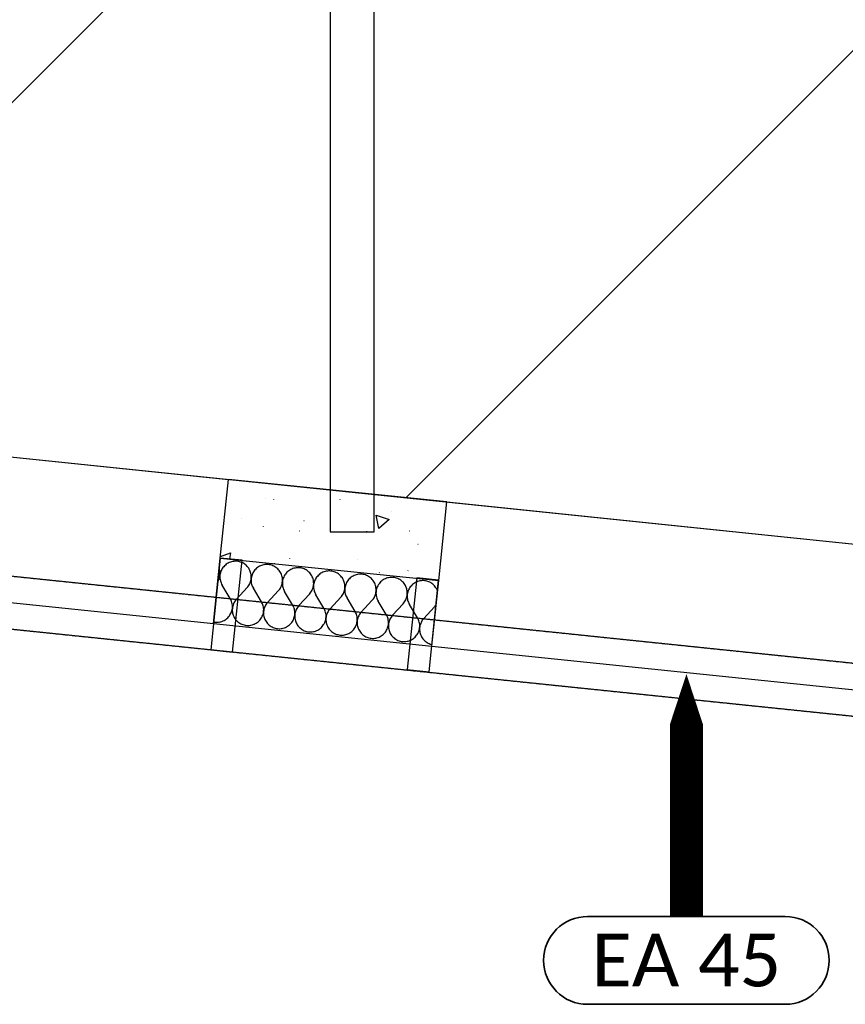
# Model space of a CAD drawing. Extents: x -18402 to 10376, y -5092 to 34139.
# Tile 75 of 78: x 5523 to 5711, y -2946 to -2721. Entities that reach past the tile are written whole.
import ezdxf
from ezdxf.enums import TextEntityAlignment as Align

# ---------------------------------------------------------------- set-up
doc = ezdxf.new("R2010")
doc.units = 0
doc.linetypes.add('rdc_02$0$Tirets A', pattern=[2.2, 1.1, -1.1])
doc.layers.add('0_CHANTIER_FX PL', color=231, linetype='Continuous', lineweight=30, transparency=0.7)
for name, color, linetype in [('0_XREF', 251, 'Continuous'), ('rdc_02$0$0._Étage_1_02-04 Mur.Construction', 251, 'Continuous'), ('rdc_02$0$0._Étage_1_02-05 Poteau.Construction', 251, 'Continuous'), ('rdc_02$0$0._Étage_1_02-06 Poutre.Construction', 251, 'Continuous'), ('rdc_02$0$0._Étage_1_A-AREA-____-OTLN.Modèle IFC', 251, 'Continuous'), ('rdc_02$0$0._Étage_1_A-WALL-____-OTLN.Modèle IFC', 251, 'Continuous'), ('rdc_02$0$0._Étage_1_Fenêtres ARCHICAD', 251, 'Continuous')]:
    doc.layers.add(name, color=color, linetype=linetype)
doc.layers.add('28_VMC CONFORT-mat', color=192, linetype='Continuous', lineweight=35)
doc.styles.add('Isocrate', font='calibri.ttf')

# ---------------------------------------------------------------- blocks, each defined once
blk = doc.blocks.new('*X254', base_point=(-8046, -58706.2))
at = {"layer": 'rdc_02$0$0._Étage_1_02-04 Mur.Construction', "linetype": 'Continuous', "ltscale": 0.1}
for p, q in [((55687.9, -28465.1), (55687.3, -28463.3)), ((55694.5, -28463.4), (55693.2, -28465.7)), ((55696, -28461.2), (55694.5, -28463.4)), ((55697.7, -28459.2), (55696, -28461.2)), ((55699.5, -28457.2), (55697.7, -28459.2)), ((55701.4, -28455.4), (55699.5, -28457.2)), ((55703.5, -28453.8), (55701.4, -28455.4)), ((55705.7, -28452.3), (55703.5, -28453.8)), ((55708, -28451), (55705.7, -28452.3)), ((55710.3, -28449.9), (55708, -28451)), ((55712.8, -28448.9), (55710.3, -28449.9)), ((55715.3, -28448.1), (55712.8, -28448.9)), ((55717.9, -28447.5), (55715.3, -28448.1)), ((55720.5, -28447.1), (55717.9, -28447.5)), ((55723.1, -28446.9), (55720.5, -28447.1)), ((55725.7, -28446.9), (55723.1, -28446.9)), ((55728.4, -28447), (55725.7, -28446.9)), ((55731, -28447.4), (55728.4, -28447)), ((55733.5, -28448), (55731, -28447.4)), ((55736.1, -28448.7), (55733.5, -28448)), ((55738.5, -28449.6), (55736.1, -28448.7)), ((55740.9, -28450.7), (55738.5, -28449.6)), ((55743.2, -28452), (55740.9, -28450.7)), ((55745.4, -28453.5), (55743.2, -28452)), ((55747.5, -28455.1), (55745.4, -28453.5)), ((55749.5, -28456.8), (55747.5, -28455.1)), ((55751.3, -28458.7), (55749.5, -28456.8)), ((55753, -28460.8), (55751.3, -28458.7)), ((55754.5, -28462.9), (55753, -28460.8)), ((55755.9, -28465.2), (55754.5, -28462.9)), ((55772.5, -28462.8), (55770.5, -28464.6)), ((55774.5, -28461.1), (55772.5, -28462.8)), ((55776.7, -28459.7), (55774.5, -28461.1)), ((55779, -28458.3), (55776.7, -28459.7)), ((55781.4, -28457.2), (55779, -28458.3)), ((55783.8, -28456.2), (55781.4, -28457.2)), ((55786.3, -28455.4), (55783.8, -28456.2)), ((55788.9, -28454.8), (55786.3, -28455.4)), ((55791.5, -28454.4), (55788.9, -28454.8)), ((55794.1, -28454.2), (55791.5, -28454.4)), ((55796.8, -28454.2), (55794.1, -28454.2)), ((55799.4, -28454.4), (55796.8, -28454.2)), ((55802, -28454.7), (55799.4, -28454.4)), ((55804.6, -28455.3), (55802, -28454.7)), ((55807.1, -28456), (55804.6, -28455.3)), ((55809.6, -28457), (55807.1, -28456)), ((55812, -28458.1), (55809.6, -28457)), ((55814.3, -28459.4), (55812, -28458.1)), ((55816.5, -28460.8), (55814.3, -28459.4)), ((55818.6, -28462.4), (55816.5, -28460.8)), ((55820.5, -28464.2), (55818.6, -28462.4)), ((55857.4, -28462.8), (55854.9, -28463.6)), ((55860, -28462.2), (55857.4, -28462.8)), ((55862.6, -28461.8), (55860, -28462.2)), ((55865.2, -28461.6), (55862.6, -28461.8)), ((55867.8, -28461.5), (55865.2, -28461.6)), ((55870.5, -28461.7), (55867.8, -28461.5)), ((55873.1, -28462.1), (55870.5, -28461.7)), ((55875.6, -28462.6), (55873.1, -28462.1)), ((55878.2, -28463.4), (55875.6, -28462.6)), ((55880.6, -28464.3), (55878.2, -28463.4)), ((55687.7, -28485.9), (55688.4, -28483.4)), ((55688.5, -28467.7), (55687.9, -28465.1)), ((55688.4, -28483.4), (55688.9, -28480.8)), ((55689, -28470.3), (55688.5, -28467.7)), ((55688.9, -28480.8), (55689.2, -28478.1)), ((55689.3, -28472.9), (55689, -28470.3)), ((55689.2, -28478.1), (55689, -28480.8)), ((55689, -28480.8), (55689, -28483.4)), ((55689, -28483.4), (55689.1, -28486)), ((55689.2, -28478.1), (55689.3, -28475.5)), ((55689.7, -28475.5), (55689.2, -28478.1)), ((55689.3, -28475.5), (55689.3, -28472.9)), ((55690.3, -28473), (55689.7, -28475.5)), ((55691.1, -28470.5), (55690.3, -28473)), ((55692.1, -28468), (55691.1, -28470.5)), ((55693.2, -28465.7), (55692.1, -28468)), ((55757.1, -28467.5), (55755.9, -28465.2)), ((55758.1, -28470), (55757.1, -28467.5)), ((55758.9, -28472.5), (55758.1, -28470)), ((55759.6, -28475), (55758.9, -28472.5)), ((55760, -28477.6), (55759.6, -28475)), ((55760.3, -28480.2), (55760, -28477.6)), ((55760, -28488.1), (55760.3, -28485.5)), ((55760.3, -28485.5), (55760.1, -28488.1)), ((55760.4, -28482.9), (55760.3, -28480.2)), ((55760.3, -28485.5), (55760.4, -28482.9)), ((55760.7, -28482.9), (55760.3, -28485.5)), ((55761.3, -28480.3), (55760.7, -28482.9)), ((55762.1, -28477.8), (55761.3, -28480.3)), ((55763.1, -28475.4), (55762.1, -28477.8)), ((55764.3, -28473), (55763.1, -28475.4)), ((55765.6, -28470.7), (55764.3, -28473)), ((55767.1, -28468.6), (55765.6, -28470.7)), ((55768.7, -28466.5), (55767.1, -28468.6)), ((55770.5, -28464.6), (55768.7, -28466.5)), ((55822.4, -28466.1), (55820.5, -28464.2)), ((55824, -28468.1), (55822.4, -28466.1)), ((55825.6, -28470.3), (55824, -28468.1)), ((55826.9, -28472.5), (55825.6, -28470.3)), ((55828.1, -28474.9), (55826.9, -28472.5)), ((55829.1, -28477.3), (55828.1, -28474.9)), ((55830, -28479.8), (55829.1, -28477.3)), ((55830.6, -28482.3), (55830, -28479.8)), ((55831.1, -28484.9), (55830.6, -28482.3)), ((55831.4, -28487.6), (55831.1, -28484.9)), ((55833.2, -28485.2), (55832.4, -28487.7)), ((55834.2, -28482.7), (55833.2, -28485.2)), ((55835.3, -28480.3), (55834.2, -28482.7)), ((55836.6, -28478.1), (55835.3, -28480.3)), ((55838.1, -28475.9), (55836.6, -28478.1)), ((55839.8, -28473.8), (55838.1, -28475.9)), ((55841.6, -28471.9), (55839.8, -28473.8)), ((55843.5, -28470.1), (55841.6, -28471.9)), ((55845.6, -28468.5), (55843.5, -28470.1)), ((55847.8, -28467), (55845.6, -28468.5)), ((55850.1, -28465.7), (55847.8, -28467)), ((55852.4, -28464.5), (55850.1, -28465.7)), ((55854.9, -28463.6), (55852.4, -28464.5)), ((55883, -28465.4), (55880.6, -28464.3)), ((55885.3, -28466.7), (55883, -28465.4)), ((55887.5, -28468.2), (55885.3, -28466.7)), ((55889.6, -28469.8), (55887.5, -28468.2)), ((55891.6, -28471.5), (55889.6, -28469.8)), ((55893.4, -28473.4), (55891.6, -28471.5)), ((55895.1, -28475.5), (55893.4, -28473.4)), ((55896.6, -28477.6), (55895.1, -28475.5)), ((55898, -28479.9), (55896.6, -28477.6)), ((55899.2, -28482.2), (55898, -28479.9)), ((55900.2, -28484.6), (55899.2, -28482.2)), ((55901, -28487.1), (55900.2, -28484.6)), ((55907.7, -28485.4), (55906.4, -28487.7)), ((55909.2, -28483.2), (55907.7, -28485.4)), ((55910.8, -28481.2), (55909.2, -28483.2)), ((55912.6, -28479.3), (55910.8, -28481.2)), ((55914.6, -28477.5), (55912.6, -28479.3)), ((55916.6, -28475.8), (55914.6, -28477.5)), ((55918.8, -28474.3), (55916.6, -28475.8)), ((55921.1, -28473), (55918.8, -28474.3)), ((55923.5, -28471.9), (55921.1, -28473)), ((55925.9, -28470.9), (55923.5, -28471.9)), ((55928.4, -28470.1), (55925.9, -28470.9)), ((55931, -28469.5), (55928.4, -28470.1)), ((55933.6, -28469.1), (55931, -28469.5)), ((55936.2, -28468.9), (55933.6, -28469.1)), ((55938.9, -28468.9), (55936.2, -28468.9)), ((55941.5, -28469.1), (55938.9, -28468.9)), ((55944.1, -28469.4), (55941.5, -28469.1)), ((55946.7, -28470), (55944.1, -28469.4)), ((55949.2, -28470.7), (55946.7, -28470)), ((55951.7, -28471.7), (55949.2, -28470.7)), ((55954.1, -28472.8), (55951.7, -28471.7)), ((55956.4, -28474.1), (55954.1, -28472.8)), ((55958.6, -28475.5), (55956.4, -28474.1)), ((55960.7, -28477.1), (55958.6, -28475.5)), ((55962.6, -28478.9), (55960.7, -28477.1)), ((55964.5, -28480.8), (55962.6, -28478.9)), ((55966.1, -28482.8), (55964.5, -28480.8)), ((55967.7, -28484.9), (55966.1, -28482.8)), ((55969, -28487.2), (55967.7, -28484.9)), ((55985.6, -28484.8), (55983.7, -28486.6)), ((55987.7, -28483.2), (55985.6, -28484.8)), ((55989.9, -28481.7), (55987.7, -28483.2)), ((55992.2, -28480.4), (55989.9, -28481.7)), ((55994.5, -28479.2), (55992.2, -28480.4)), ((55997, -28478.3), (55994.5, -28479.2)), ((55999.5, -28477.5), (55997, -28478.3)), ((56002.1, -28476.9), (55999.5, -28477.5)), ((56004.7, -28476.5), (56002.1, -28476.9)), ((56007.3, -28476.2), (56004.7, -28476.5)), ((56009.9, -28476.2), (56007.3, -28476.2)), ((56012.6, -28476.4), (56009.9, -28476.2)), ((56015.2, -28476.8), (56012.6, -28476.4)), ((56017.7, -28477.3), (56015.2, -28476.8)), ((56020.3, -28478.1), (56017.7, -28477.3)), ((56022.7, -28479), (56020.3, -28478.1)), ((56025.1, -28480.1), (56022.7, -28479)), ((56027.4, -28481.4), (56025.1, -28480.1)), ((56029.6, -28482.9), (56027.4, -28481.4)), ((56031.7, -28484.5), (56029.6, -28482.9)), ((56033.7, -28486.2), (56031.7, -28484.5)), ((56068, -28485.6), (56065.6, -28486.6)), ((56070.5, -28484.8), (56068, -28485.6)), ((56073.1, -28484.2), (56070.5, -28484.8)), ((56075.7, -28483.8), (56073.1, -28484.2)), ((56078.3, -28483.6), (56075.7, -28483.8)), ((56081, -28483.6), (56078.3, -28483.6)), ((56083.6, -28483.7), (56081, -28483.6)), ((56086.2, -28484.1), (56083.6, -28483.7)), ((56088.8, -28484.7), (56086.2, -28484.1)), ((56091.3, -28485.4), (56088.8, -28484.7)), ((56093.8, -28486.3), (56091.3, -28485.4)), ((55684.1, -28493.7), (55684.5, -28493.1)), ((55684.5, -28493.1), (55685.8, -28490.8)), ((55685.8, -28490.8), (55686.8, -28488.4)), ((55686.8, -28488.4), (55687.7, -28485.9)), ((55689.1, -28486), (55689.5, -28488.7)), ((55689.5, -28488.7), (55690, -28491.2)), ((55690, -28491.2), (55690.8, -28493.8)), ((55690.8, -28493.8), (55691.7, -28496.2)), ((55691.7, -28496.2), (55692.8, -28498.6)), ((55692.8, -28498.6), (55694.1, -28500.9)), ((55712.4, -28531.6), (55694.1, -28500.9)), ((55726.6, -28533), (55750.9, -28506.8)), ((55750.9, -28506.8), (55752.6, -28504.8)), ((55752.6, -28504.8), (55754.2, -28502.7)), ((55754.2, -28502.7), (55755.6, -28500.5)), ((55755.6, -28500.5), (55756.8, -28498.1)), ((55756.8, -28498.1), (55757.9, -28495.7)), ((55757.9, -28495.7), (55758.8, -28493.2)), ((55758.8, -28493.2), (55759.5, -28490.7)), ((55759.5, -28490.7), (55760, -28488.1)), ((55760.1, -28488.1), (55760, -28490.8)), ((55760, -28490.8), (55760.2, -28493.4)), ((55760.2, -28493.4), (55760.5, -28496)), ((55760.5, -28496), (55761.1, -28498.6)), ((55761.1, -28498.6), (55761.8, -28501.1)), ((55761.8, -28501.1), (55762.7, -28503.6)), ((55762.7, -28503.6), (55763.8, -28506)), ((55763.8, -28506), (55765.1, -28508.3)), ((55783.5, -28538.9), (55765.1, -28508.3)), ((55825.2, -28510), (55826.6, -28507.8)), ((55826.6, -28507.8), (55827.9, -28505.5)), ((55827.9, -28505.5), (55828.9, -28503.1)), ((55828.9, -28503.1), (55829.8, -28500.6)), ((55829.8, -28500.6), (55830.5, -28498)), ((55830.5, -28498), (55831, -28495.4)), ((55831, -28495.4), (55831.3, -28492.8)), ((55831.3, -28492.8), (55831.1, -28495.5)), ((55831.1, -28495.5), (55831.1, -28498.1)), ((55831.1, -28498.1), (55831.2, -28500.7)), ((55831.2, -28500.7), (55831.6, -28503.3)), ((55831.3, -28492.8), (55831.4, -28490.2)), ((55831.8, -28490.2), (55831.3, -28492.8)), ((55831.4, -28490.2), (55831.4, -28487.6)), ((55831.6, -28503.3), (55832.1, -28505.9)), ((55832.4, -28487.7), (55831.8, -28490.2)), ((55832.1, -28505.9), (55832.9, -28508.4)), ((55900, -28510.4), (55900.9, -28507.9)), ((55900.9, -28507.9), (55901.6, -28505.4)), ((55901.7, -28489.7), (55901, -28487.1)), ((55901.6, -28505.4), (55902.1, -28502.8)), ((55902.1, -28492.3), (55901.7, -28489.7)), ((55902.4, -28494.9), (55902.1, -28492.3)), ((55902.1, -28502.8), (55902.4, -28500.2)), ((55902.2, -28502.8), (55902.1, -28505.4)), ((55902.1, -28505.4), (55902.3, -28508.1)), ((55902.4, -28500.2), (55902.2, -28502.8)), ((55902.3, -28508.1), (55902.6, -28510.7)), ((55902.5, -28497.5), (55902.4, -28494.9)), ((55902.4, -28500.2), (55902.5, -28497.5)), ((55902.8, -28497.6), (55902.4, -28500.2)), ((55903.4, -28495), (55902.8, -28497.6)), ((55904.2, -28492.5), (55903.4, -28495)), ((55905.2, -28490.1), (55904.2, -28492.5)), ((55906.4, -28487.7), (55905.2, -28490.1)), ((55970.2, -28489.5), (55969, -28487.2)), ((55971.2, -28492), (55970.2, -28489.5)), ((55972.1, -28494.5), (55971.2, -28492)), ((55972.7, -28497), (55972.1, -28494.5)), ((55973.2, -28499.6), (55972.7, -28497)), ((55973.1, -28510.1), (55973.4, -28507.5)), ((55973.5, -28502.2), (55973.2, -28499.6)), ((55973.4, -28507.5), (55973.2, -28510.1)), ((55973.4, -28507.5), (55973.5, -28504.9)), ((55973.9, -28504.9), (55973.4, -28507.5)), ((55973.5, -28504.9), (55973.5, -28502.2)), ((55974.5, -28502.4), (55973.9, -28504.9)), ((55975.3, -28499.8), (55974.5, -28502.4)), ((55976.3, -28497.4), (55975.3, -28499.8)), ((55977.4, -28495), (55976.3, -28497.4)), ((55978.7, -28492.8), (55977.4, -28495)), ((55980.2, -28490.6), (55978.7, -28492.8)), ((55981.9, -28488.5), (55980.2, -28490.6)), ((55983.7, -28486.6), (55981.9, -28488.5)), ((56035.5, -28488.1), (56033.7, -28486.2)), ((56037.2, -28490.1), (56035.5, -28488.1)), ((56038.7, -28492.3), (56037.2, -28490.1)), ((56040.1, -28494.5), (56038.7, -28492.3)), ((56041.3, -28496.9), (56040.1, -28494.5)), ((56042.3, -28499.3), (56041.3, -28496.9)), ((56043.1, -28501.8), (56042.3, -28499.3)), ((56043.8, -28504.4), (56043.1, -28501.8)), ((56044.2, -28507), (56043.8, -28504.4)), ((56044.5, -28509.6), (56044.2, -28507)), ((56046.3, -28507.2), (56045.5, -28509.7)), ((56047.3, -28504.7), (56046.3, -28507.2)), ((56048.5, -28502.4), (56047.3, -28504.7)), ((56049.8, -28500.1), (56048.5, -28502.4)), ((56051.3, -28497.9), (56049.8, -28500.1)), ((56052.9, -28495.9), (56051.3, -28497.9)), ((56054.7, -28493.9), (56052.9, -28495.9)), ((56056.7, -28492.2), (56054.7, -28493.9)), ((56058.7, -28490.5), (56056.7, -28492.2)), ((56060.9, -28489), (56058.7, -28490.5)), ((56063.2, -28487.7), (56060.9, -28489)), ((56065.6, -28486.6), (56063.2, -28487.7)), ((56096.2, -28487.5), (56093.8, -28486.3)), ((56098.5, -28488.7), (56096.2, -28487.5)), ((56100.7, -28490.2), (56098.5, -28488.7)), ((56102.8, -28491.8), (56100.7, -28490.2)), ((56104.7, -28493.6), (56102.8, -28491.8)), ((56106.6, -28495.5), (56104.7, -28493.6)), ((56108.2, -28497.5), (56106.6, -28495.5)), ((56109.8, -28499.6), (56108.2, -28497.5)), ((56111.1, -28501.9), (56109.8, -28499.6)), ((56112.3, -28504.2), (56111.1, -28501.9)), ((56113.3, -28506.7), (56112.3, -28504.2)), ((56114.2, -28509.2), (56113.3, -28506.7)), ((56120.8, -28507.4), (56119.5, -28509.7)), ((56122.3, -28505.3), (56120.8, -28507.4)), ((56124, -28503.2), (56122.3, -28505.3)), ((56125.8, -28501.3), (56124, -28503.2)), ((56127.7, -28499.5), (56125.8, -28501.3)), ((56129.8, -28497.9), (56127.7, -28499.5)), ((56132, -28496.4), (56129.8, -28497.9)), ((56134.3, -28495.1), (56132, -28496.4)), ((56136.6, -28493.9), (56134.3, -28495.1)), ((56139.1, -28492.9), (56136.6, -28493.9)), ((56141.6, -28492.2), (56139.1, -28492.9)), ((56144.2, -28491.6), (56141.6, -28492.2)), ((56146.8, -28491.1), (56144.2, -28491.6)), ((56149.4, -28490.9), (56146.8, -28491.1)), ((56152, -28490.9), (56149.4, -28490.9)), ((56154.7, -28491.1), (56152, -28490.9)), ((56157.3, -28491.5), (56154.7, -28491.1)), ((56159.8, -28492), (56157.3, -28491.5)), ((56162.4, -28492.8), (56159.8, -28492)), ((56164.8, -28493.7), (56162.4, -28492.8)), ((56167.2, -28494.8), (56164.8, -28493.7)), ((56169.5, -28496.1), (56167.2, -28494.8)), ((56171.7, -28497.5), (56169.5, -28496.1)), ((56173.8, -28499.1), (56171.7, -28497.5)), ((56175.8, -28500.9), (56173.8, -28499.1)), ((56177.6, -28502.8), (56175.8, -28500.9)), ((56179.3, -28504.8), (56177.6, -28502.8)), ((56180.8, -28507), (56179.3, -28504.8)), ((56182.2, -28509.2), (56180.8, -28507)), ((55797.7, -28540.4), (55821.9, -28514.2)), ((55821.9, -28514.2), (55823.7, -28512.2)), ((55823.7, -28512.2), (55825.2, -28510)), ((55832.9, -28508.4), (55833.8, -28510.9)), ((55833.8, -28510.9), (55834.9, -28513.3)), ((55834.9, -28513.3), (55836.2, -28515.6)), ((55854.5, -28546.2), (55836.2, -28515.6)), ((55868.7, -28547.7), (55893, -28521.5)), ((55893, -28521.5), (55894.7, -28519.5)), ((55894.7, -28519.5), (55896.3, -28517.4)), ((55896.3, -28517.4), (55897.7, -28515.1)), ((55897.7, -28515.1), (55898.9, -28512.8)), ((55898.9, -28512.8), (55900, -28510.4)), ((55902.6, -28510.7), (55903.2, -28513.3)), ((55903.2, -28513.3), (55903.9, -28515.8)), ((55903.9, -28515.8), (55904.8, -28518.3)), ((55904.8, -28518.3), (55905.9, -28520.7)), ((55905.9, -28520.7), (55907.2, -28523)), ((55925.6, -28553.6), (55907.2, -28523)), ((55939.8, -28555.1), (55964, -28528.8)), ((55964, -28528.8), (55965.8, -28526.8)), ((55965.8, -28526.8), (55967.3, -28524.7)), ((55967.3, -28524.7), (55968.7, -28522.5)), ((55968.7, -28522.5), (55970, -28520.2)), ((55970, -28520.2), (55971, -28517.7)), ((55971, -28517.7), (55971.9, -28515.3)), ((55971.9, -28515.3), (55972.6, -28512.7)), ((55972.6, -28512.7), (55973.1, -28510.1)), ((55973.2, -28510.1), (55973.2, -28512.8)), ((55973.2, -28512.8), (55973.3, -28515.4)), ((55973.3, -28515.4), (55973.7, -28518)), ((55973.7, -28518), (55974.2, -28520.6)), ((55974.2, -28520.6), (55975, -28523.1)), ((55975, -28523.1), (55975.9, -28525.6)), ((55975.9, -28525.6), (55977, -28528)), ((55977, -28528), (55978.3, -28530.3)), ((55996.6, -28560.9), (55978.3, -28530.3)), ((56038.4, -28532.1), (56039.8, -28529.8)), ((56039.8, -28529.8), (56041, -28527.5)), ((56041, -28527.5), (56042.1, -28525.1)), ((56042.1, -28525.1), (56043, -28522.6)), ((56043, -28522.6), (56043.7, -28520.1)), ((56043.7, -28520.1), (56044.2, -28517.5)), ((56044.2, -28517.5), (56044.5, -28514.9)), ((56044.3, -28517.5), (56044.2, -28520.1)), ((56044.2, -28520.1), (56044.4, -28522.7)), ((56044.5, -28514.9), (56044.3, -28517.5)), ((56044.4, -28522.7), (56044.7, -28525.4)), ((56044.6, -28512.2), (56044.5, -28509.6)), ((56044.5, -28514.9), (56044.6, -28512.2)), ((56044.9, -28512.3), (56044.5, -28514.9)), ((56044.7, -28525.4), (56045.3, -28527.9)), ((56045.5, -28509.7), (56044.9, -28512.3)), ((56045.3, -28527.9), (56046, -28530.5)), ((56046, -28530.5), (56046.9, -28532.9)), ((56113.1, -28532.4), (56114, -28529.9)), ((56114, -28529.9), (56114.7, -28527.4)), ((56114.8, -28511.7), (56114.2, -28509.2)), ((56114.7, -28527.4), (56115.2, -28524.8)), ((56115.3, -28514.3), (56114.8, -28511.7)), ((56115.2, -28524.8), (56115.5, -28522.2)), ((56115.6, -28516.9), (56115.3, -28514.3)), ((56115.5, -28522.2), (56115.3, -28524.8)), ((56115.3, -28524.8), (56115.3, -28527.5)), ((56115.3, -28527.5), (56115.4, -28530.1)), ((56115.4, -28530.1), (56115.8, -28532.7)), ((56115.5, -28522.2), (56115.6, -28519.6)), ((56116, -28519.6), (56115.5, -28522.2)), ((56115.6, -28519.6), (56115.6, -28516.9)), ((56116.6, -28517), (56116, -28519.6)), ((56117.4, -28514.5), (56116.6, -28517)), ((56118.4, -28512.1), (56117.4, -28514.5)), ((56119.5, -28509.7), (56118.4, -28512.1)), ((56183.4, -28511.6), (56182.2, -28509.2)), ((56184.4, -28514), (56183.4, -28511.6)), ((56184.6, -28514.7), (56184.4, -28514)), ((55713.7, -28533.9), (55712.4, -28531.6)), ((55714.8, -28536.3), (55713.7, -28533.9)), ((55715.7, -28538.7), (55714.8, -28536.3)), ((55716.5, -28541.3), (55715.7, -28538.7)), ((55717, -28543.8), (55716.5, -28541.3)), ((55717.4, -28546.5), (55717, -28543.8)), ((55717.6, -28551.7), (55717.3, -28554.3)), ((55717.3, -28554.3), (55717.5, -28551.7)), ((55717.5, -28549.1), (55717.4, -28546.5)), ((55717.5, -28551.7), (55717.5, -28549.1)), ((55718.1, -28549.1), (55717.6, -28551.7)), ((55718.8, -28546.6), (55718.1, -28549.1)), ((55719.7, -28544.1), (55718.8, -28546.6)), ((55720.7, -28541.7), (55719.7, -28544.1)), ((55722, -28539.4), (55720.7, -28541.7)), ((55723.4, -28537.1), (55722, -28539.4)), ((55724.9, -28535), (55723.4, -28537.1)), ((55726.6, -28533), (55724.9, -28535)), ((55784.8, -28541.2), (55783.5, -28538.9)), ((55785.9, -28543.6), (55784.8, -28541.2)), ((55786.8, -28546.1), (55785.9, -28543.6)), ((55787.5, -28548.6), (55786.8, -28546.1)), ((55788.1, -28551.2), (55787.5, -28548.6)), ((55788.4, -28553.8), (55788.1, -28551.2)), ((55790.7, -28551.5), (55789.8, -28553.9)), ((55791.8, -28549), (55790.7, -28551.5)), ((55793, -28546.7), (55791.8, -28549)), ((55794.4, -28544.5), (55793, -28546.7)), ((55796, -28542.4), (55794.4, -28544.5)), ((55797.7, -28540.4), (55796, -28542.4)), ((55855.8, -28548.6), (55854.5, -28546.2)), ((55856.9, -28550.9), (55855.8, -28548.6)), ((55857.8, -28553.4), (55856.9, -28550.9)), ((55865.5, -28551.8), (55864.1, -28554.1)), ((55867, -28549.7), (55865.5, -28551.8)), ((55868.7, -28547.7), (55867, -28549.7)), ((56010.8, -28562.4), (56035.1, -28536.2)), ((56035.1, -28536.2), (56036.8, -28534.2)), ((56036.8, -28534.2), (56038.4, -28532.1)), ((56046.9, -28532.9), (56048, -28535.3)), ((56048, -28535.3), (56049.3, -28537.6)), ((56067.7, -28568.3), (56049.3, -28537.6)), ((56081.9, -28569.7), (56106.1, -28543.5)), ((56106.1, -28543.5), (56107.9, -28541.5)), ((56107.9, -28541.5), (56109.4, -28539.4)), ((56109.4, -28539.4), (56110.8, -28537.2)), ((56110.8, -28537.2), (56112.1, -28534.8)), ((56112.1, -28534.8), (56113.1, -28532.4)), ((56115.8, -28532.7), (56116.3, -28535.3)), ((56116.3, -28535.3), (56117.1, -28537.8)), ((56117.1, -28537.8), (56118, -28540.3)), ((56118, -28540.3), (56119.1, -28542.7)), ((56119.1, -28542.7), (56120.4, -28545)), ((56138.7, -28575.6), (56120.4, -28545)), ((56152.9, -28577.1), (56177.2, -28550.9)), ((56177.2, -28550.9), (56178.9, -28548.9)), ((56178.9, -28548.9), (56180.5, -28546.7)), ((56180.5, -28546.7), (56181.5, -28545.1)), ((55705.1, -28577), (55707, -28575.3)), ((55707, -28575.3), (55708.8, -28573.3)), ((55708.8, -28573.3), (55710.5, -28571.3)), ((55710.5, -28571.3), (55711.9, -28569.1)), ((55711.9, -28569.1), (55713.3, -28566.8)), ((55713.3, -28566.8), (55714.4, -28564.5)), ((55714.4, -28564.5), (55715.4, -28562)), ((55715.4, -28562), (55716.2, -28559.5)), ((55716.2, -28559.5), (55716.8, -28556.9)), ((55716.8, -28556.9), (55717.3, -28554.3)), ((55717.3, -28554.3), (55717.2, -28557)), ((55717.2, -28557), (55717.2, -28559.6)), ((55717.2, -28559.6), (55717.5, -28562.2)), ((55717.5, -28562.2), (55718, -28564.8)), ((55718, -28564.8), (55718.6, -28567.4)), ((55718.6, -28567.4), (55719.4, -28569.9)), ((55719.4, -28569.9), (55720.5, -28572.3)), ((55720.5, -28572.3), (55721.7, -28574.7)), ((55721.7, -28574.7), (55723, -28576.9)), ((55783, -28576.4), (55784.3, -28574.2)), ((55784.3, -28574.2), (55785.5, -28571.8)), ((55785.5, -28571.8), (55786.5, -28569.4)), ((55786.5, -28569.4), (55787.3, -28566.9)), ((55787.3, -28566.9), (55787.9, -28564.3)), ((55787.9, -28564.3), (55788.3, -28561.7)), ((55788.3, -28561.7), (55788.2, -28564.3)), ((55788.2, -28564.3), (55788.3, -28567)), ((55788.6, -28559.1), (55788.3, -28561.7)), ((55788.3, -28561.7), (55788.5, -28559.1)), ((55788.3, -28567), (55788.5, -28569.6)), ((55788.6, -28556.4), (55788.4, -28553.8)), ((55788.5, -28559.1), (55788.6, -28556.4)), ((55788.5, -28569.6), (55789, -28572.2)), ((55789.1, -28556.5), (55788.6, -28559.1)), ((55789, -28572.2), (55789.7, -28574.7)), ((55789.8, -28553.9), (55789.1, -28556.5)), ((55789.7, -28574.7), (55790.5, -28577.2)), ((55857.5, -28576.7), (55858.3, -28574.2)), ((55858.6, -28555.9), (55857.8, -28553.4)), ((55858.3, -28574.2), (55858.9, -28571.6)), ((55859.1, -28558.5), (55858.6, -28555.9)), ((55858.9, -28571.6), (55859.4, -28569)), ((55859.5, -28561.1), (55859.1, -28558.5)), ((55859.4, -28569), (55859.3, -28571.7)), ((55859.3, -28571.7), (55859.3, -28574.3)), ((55859.3, -28574.3), (55859.6, -28576.9)), ((55859.7, -28566.4), (55859.4, -28569)), ((55859.4, -28569), (55859.6, -28566.4)), ((55859.6, -28563.8), (55859.5, -28561.1)), ((55859.6, -28566.4), (55859.6, -28563.8)), ((55860.2, -28563.8), (55859.7, -28566.4)), ((55860.9, -28561.3), (55860.2, -28563.8)), ((55861.8, -28558.8), (55860.9, -28561.3)), ((55862.8, -28556.4), (55861.8, -28558.8)), ((55864.1, -28554.1), (55862.8, -28556.4)), ((55926.9, -28555.9), (55925.6, -28553.6)), ((55928, -28558.3), (55926.9, -28555.9)), ((55928.9, -28560.8), (55928, -28558.3)), ((55929.6, -28563.3), (55928.9, -28560.8)), ((55930.2, -28565.9), (55929.6, -28563.3)), ((55930.5, -28568.5), (55930.2, -28565.9)), ((55930.4, -28576.4), (55930.6, -28573.7)), ((55930.7, -28573.8), (55930.4, -28576.4)), ((55930.7, -28571.1), (55930.5, -28568.5)), ((55930.6, -28573.7), (55930.7, -28571.1)), ((55931.2, -28571.2), (55930.7, -28573.8)), ((55931.9, -28568.6), (55931.2, -28571.2)), ((55932.8, -28566.1), (55931.9, -28568.6)), ((55933.9, -28563.7), (55932.8, -28566.1)), ((55935.1, -28561.4), (55933.9, -28563.7)), ((55936.5, -28559.2), (55935.1, -28561.4)), ((55938.1, -28557.1), (55936.5, -28559.2)), ((55939.8, -28555.1), (55938.1, -28557.1)), ((55997.9, -28563.2), (55996.6, -28560.9)), ((55999, -28565.6), (55997.9, -28563.2)), ((55999.9, -28568.1), (55999, -28565.6)), ((56000.7, -28570.6), (55999.9, -28568.1)), ((56001.2, -28573.2), (56000.7, -28570.6)), ((56001.6, -28575.8), (56001.2, -28573.2)), ((56003.9, -28573.5), (56003, -28576)), ((56004.9, -28571.1), (56003.9, -28573.5)), ((56006.2, -28568.7), (56004.9, -28571.1)), ((56007.6, -28566.5), (56006.2, -28568.7)), ((56009.1, -28564.4), (56007.6, -28566.5)), ((56010.8, -28562.4), (56009.1, -28564.4)), ((56069, -28570.6), (56067.7, -28568.3)), ((56070.1, -28573), (56069, -28570.6)), ((56071, -28575.4), (56070.1, -28573)), ((56071.7, -28578), (56071, -28575.4)), ((56078.6, -28573.9), (56077.2, -28576.1)), ((56080.2, -28571.7), (56078.6, -28573.9)), ((56081.9, -28569.7), (56080.2, -28571.7)), ((55674.7, -28584.9), (55675.5, -28585.1)), ((55675.5, -28585.1), (55678.1, -28585.5)), ((55678.1, -28585.5), (55680.8, -28585.6)), ((55680.8, -28585.6), (55683.4, -28585.6)), ((55683.4, -28585.6), (55686, -28585.4)), ((55686, -28585.4), (55688.6, -28585)), ((55688.6, -28585), (55691.2, -28584.4)), ((55691.2, -28584.4), (55693.7, -28583.6)), ((55693.7, -28583.6), (55696.2, -28582.6)), ((55696.2, -28582.6), (55698.5, -28581.5)), ((55698.5, -28581.5), (55700.8, -28580.2)), ((55700.8, -28580.2), (55703, -28578.7)), ((55703, -28578.7), (55705.1, -28577)), ((55723, -28576.9), (55724.6, -28579.1)), ((55724.6, -28579.1), (55726.2, -28581.1)), ((55726.2, -28581.1), (55728.1, -28583)), ((55728.1, -28583), (55730, -28584.7)), ((55730, -28584.7), (55732.1, -28586.4)), ((55732.1, -28586.4), (55734.3, -28587.8)), ((55734.3, -28587.8), (55736.6, -28589.1)), ((55736.6, -28589.1), (55739, -28590.2)), ((55739, -28590.2), (55741.5, -28591.1)), ((55741.5, -28591.1), (55744, -28591.9)), ((55744, -28591.9), (55746.6, -28592.4)), ((55746.6, -28592.4), (55749.2, -28592.8)), ((55749.2, -28592.8), (55751.8, -28593)), ((55751.8, -28593), (55754.5, -28593)), ((55754.5, -28593), (55757.1, -28592.7)), ((55757.1, -28592.7), (55759.7, -28592.3)), ((55759.7, -28592.3), (55762.3, -28591.7)), ((55762.3, -28591.7), (55764.8, -28591)), ((55764.8, -28591), (55767.2, -28590)), ((55767.2, -28590), (55769.6, -28588.8)), ((55769.6, -28588.8), (55771.9, -28587.5)), ((55771.9, -28587.5), (55774.1, -28586)), ((55774.1, -28586), (55776.1, -28584.4)), ((55776.1, -28584.4), (55778.1, -28582.6)), ((55778.1, -28582.6), (55779.8, -28580.7)), ((55779.8, -28580.7), (55781.5, -28578.6)), ((55781.5, -28578.6), (55783, -28576.4)), ((55790.5, -28577.2), (55791.5, -28579.7)), ((55791.5, -28579.7), (55792.7, -28582)), ((55792.7, -28582), (55794.1, -28584.3)), ((55794.1, -28584.3), (55795.6, -28586.4)), ((55795.6, -28586.4), (55797.3, -28588.4)), ((55797.3, -28588.4), (55799.1, -28590.3)), ((55799.1, -28590.3), (55801.1, -28592.1)), ((55801.1, -28592.1), (55803.2, -28593.7)), ((55803.2, -28593.7), (55805.4, -28595.1)), ((55805.4, -28595.1), (55807.7, -28596.4)), ((55807.7, -28596.4), (55810.1, -28597.5)), ((55810.1, -28597.5), (55812.5, -28598.5)), ((55835.8, -28598.3), (55838.3, -28597.3)), ((55838.3, -28597.3), (55840.6, -28596.2)), ((55840.6, -28596.2), (55842.9, -28594.9)), ((55842.9, -28594.9), (55845.1, -28593.4)), ((55845.1, -28593.4), (55847.2, -28591.7)), ((55847.2, -28591.7), (55849.1, -28589.9)), ((55849.1, -28589.9), (55850.9, -28588)), ((55850.9, -28588), (55852.6, -28586)), ((55852.6, -28586), (55854, -28583.8)), ((55854, -28583.8), (55855.4, -28581.5)), ((55855.4, -28581.5), (55856.5, -28579.2)), ((55856.5, -28579.2), (55857.5, -28576.7)), ((55859.6, -28576.9), (55860.1, -28579.5)), ((55860.1, -28579.5), (55860.7, -28582.1)), ((55860.7, -28582.1), (55861.5, -28584.6)), ((55861.5, -28584.6), (55862.6, -28587)), ((55862.6, -28587), (55863.8, -28589.3)), ((55863.8, -28589.3), (55865.1, -28591.6)), ((55865.1, -28591.6), (55866.7, -28593.7)), ((55866.7, -28593.7), (55868.3, -28595.8)), ((55868.3, -28595.8), (55870.2, -28597.7)), ((55870.2, -28597.7), (55872.1, -28599.4)), ((55918.2, -28599.1), (55920.2, -28597.3)), ((55920.2, -28597.3), (55921.9, -28595.4)), ((55921.9, -28595.4), (55923.6, -28593.3)), ((55923.6, -28593.3), (55925.1, -28591.1)), ((55925.1, -28591.1), (55926.4, -28588.9)), ((55926.4, -28588.9), (55927.6, -28586.5)), ((55927.6, -28586.5), (55928.6, -28584)), ((55928.6, -28584), (55929.4, -28581.5)), ((55929.4, -28581.5), (55930, -28579)), ((55930, -28579), (55930.4, -28576.4)), ((55930.4, -28576.4), (55930.3, -28579)), ((55930.3, -28579), (55930.4, -28581.6)), ((55930.4, -28581.6), (55930.6, -28584.3)), ((55930.6, -28584.3), (55931.1, -28586.9)), ((55931.1, -28586.9), (55931.8, -28589.4)), ((55931.8, -28589.4), (55932.6, -28591.9)), ((55932.6, -28591.9), (55933.6, -28594.3)), ((55933.6, -28594.3), (55934.8, -28596.7)), ((55934.8, -28596.7), (55936.2, -28598.9)), ((55996.1, -28598.5), (55997.5, -28596.2)), ((55997.5, -28596.2), (55998.6, -28593.8)), ((55998.6, -28593.8), (55999.6, -28591.4)), ((55999.6, -28591.4), (56000.4, -28588.9)), ((56000.4, -28588.9), (56001, -28586.3)), ((56001, -28586.3), (56001.5, -28583.7)), ((56001.5, -28583.7), (56001.4, -28586.3)), ((56001.4, -28586.3), (56001.4, -28589)), ((56001.4, -28589), (56001.7, -28591.6)), ((56001.8, -28581.1), (56001.5, -28583.7)), ((56001.5, -28583.7), (56001.7, -28581.1)), ((56001.7, -28578.5), (56001.6, -28575.8)), ((56001.7, -28581.1), (56001.7, -28578.5)), ((56001.7, -28591.6), (56002.2, -28594.2)), ((56002.3, -28578.5), (56001.8, -28581.1)), ((56002.2, -28594.2), (56002.8, -28596.8)), ((56003, -28576), (56002.3, -28578.5)), ((56002.8, -28596.8), (56003.6, -28599.3)), ((56070.7, -28598.7), (56071.5, -28596.2)), ((56071.5, -28596.2), (56072.1, -28593.7)), ((56072.3, -28580.6), (56071.7, -28578)), ((56072.1, -28593.7), (56072.5, -28591.1)), ((56072.6, -28583.2), (56072.3, -28580.6)), ((56072.5, -28591.1), (56072.4, -28593.7)), ((56072.4, -28593.7), (56072.5, -28596.3)), ((56072.8, -28588.4), (56072.5, -28591.1)), ((56072.5, -28591.1), (56072.7, -28588.4)), ((56072.5, -28596.3), (56072.7, -28598.9)), ((56072.8, -28585.8), (56072.6, -28583.2)), ((56072.7, -28588.4), (56072.8, -28585.8)), ((56073.3, -28585.9), (56072.8, -28588.4)), ((56074, -28583.3), (56073.3, -28585.9)), ((56074.9, -28580.8), (56074, -28583.3)), ((56076, -28578.4), (56074.9, -28580.8)), ((56077.2, -28576.1), (56076, -28578.4)), ((56140, -28577.9), (56138.7, -28575.6)), ((56141.1, -28580.3), (56140, -28577.9)), ((56142, -28582.8), (56141.1, -28580.3)), ((56142.8, -28585.3), (56142, -28582.8)), ((56143.3, -28587.9), (56142.8, -28585.3)), ((56143.7, -28590.5), (56143.3, -28587.9)), ((56143.9, -28595.8), (56143.6, -28598.4)), ((56143.6, -28598.4), (56143.8, -28595.8)), ((56143.8, -28593.1), (56143.7, -28590.5)), ((56143.8, -28595.8), (56143.8, -28593.1)), ((56144.4, -28593.2), (56143.9, -28595.8)), ((56145.1, -28590.7), (56144.4, -28593.2)), ((56146, -28588.2), (56145.1, -28590.7)), ((56147, -28585.8), (56146, -28588.2)), ((56148.3, -28583.4), (56147, -28585.8)), ((56149.7, -28581.2), (56148.3, -28583.4)), ((56151.2, -28579.1), (56149.7, -28581.2)), ((56152.9, -28577.1), (56151.2, -28579.1)), ((55812.5, -28598.5), (55815.1, -28599.2)), ((55815.1, -28599.2), (55817.6, -28599.8)), ((55817.6, -28599.8), (55820.2, -28600.1)), ((55820.2, -28600.1), (55822.9, -28600.3)), ((55822.9, -28600.3), (55825.5, -28600.3)), ((55825.5, -28600.3), (55828.1, -28600.1)), ((55828.1, -28600.1), (55830.7, -28599.7)), ((55830.7, -28599.7), (55833.3, -28599.1)), ((55833.3, -28599.1), (55835.8, -28598.3)), ((55872.1, -28599.4), (55874.2, -28601)), ((55874.2, -28601), (55876.4, -28602.5)), ((55876.4, -28602.5), (55878.7, -28603.8)), ((55878.7, -28603.8), (55881.1, -28604.9)), ((55881.1, -28604.9), (55883.6, -28605.8)), ((55883.6, -28605.8), (55886.1, -28606.6)), ((55886.1, -28606.6), (55888.7, -28607.1)), ((55888.7, -28607.1), (55891.3, -28607.5)), ((55891.3, -28607.5), (55893.9, -28607.7)), ((55893.9, -28607.7), (55896.6, -28607.6)), ((55896.6, -28607.6), (55899.2, -28607.4)), ((55899.2, -28607.4), (55901.8, -28607)), ((55901.8, -28607), (55904.4, -28606.4)), ((55904.4, -28606.4), (55906.9, -28605.6)), ((55906.9, -28605.6), (55909.3, -28604.7)), ((55909.3, -28604.7), (55911.7, -28603.5)), ((55911.7, -28603.5), (55914, -28602.2)), ((55914, -28602.2), (55916.2, -28600.7)), ((55916.2, -28600.7), (55918.2, -28599.1)), ((55936.2, -28598.9), (55937.7, -28601.1)), ((55937.7, -28601.1), (55939.4, -28603.1)), ((55939.4, -28603.1), (55941.2, -28605)), ((55941.2, -28605), (55943.2, -28606.8)), ((55943.2, -28606.8), (55945.3, -28608.4)), ((55945.3, -28608.4), (55947.5, -28609.8)), ((55947.5, -28609.8), (55949.8, -28611.1)), ((55949.8, -28611.1), (55952.2, -28612.2)), ((55952.2, -28612.2), (55954.6, -28613.2)), ((55954.6, -28613.2), (55957.2, -28613.9)), ((55957.2, -28613.9), (55959.7, -28614.5)), ((55959.7, -28614.5), (55962.3, -28614.8)), ((55962.3, -28614.8), (55965, -28615)), ((55965, -28615), (55967.6, -28615)), ((55967.6, -28615), (55970.2, -28614.8)), ((55970.2, -28614.8), (55972.8, -28614.4)), ((55972.8, -28614.4), (55975.4, -28613.8)), ((55975.4, -28613.8), (55977.9, -28613)), ((55977.9, -28613), (55980.4, -28612)), ((55980.4, -28612), (55982.7, -28610.9)), ((55982.7, -28610.9), (55985, -28609.5)), ((55985, -28609.5), (55987.2, -28608.1)), ((55987.2, -28608.1), (55989.3, -28606.4)), ((55989.3, -28606.4), (55991.2, -28604.6)), ((55991.2, -28604.6), (55993, -28602.7)), ((55993, -28602.7), (55994.7, -28600.6)), ((55994.7, -28600.6), (55996.1, -28598.5)), ((56003.6, -28599.3), (56004.7, -28601.7)), ((56004.7, -28601.7), (56005.9, -28604)), ((56005.9, -28604), (56007.2, -28606.3)), ((56007.2, -28606.3), (56008.8, -28608.4)), ((56008.8, -28608.4), (56010.4, -28610.5)), ((56010.4, -28610.5), (56012.3, -28612.4)), ((56012.3, -28612.4), (56014.2, -28614.1)), ((56014.2, -28614.1), (56016.3, -28615.7)), ((56016.3, -28615.7), (56018.5, -28617.2)), ((56018.5, -28617.2), (56020.8, -28618.5)), ((56020.8, -28618.5), (56023.2, -28619.6)), ((56023.2, -28619.6), (56025.7, -28620.5)), ((56046.5, -28621.1), (56049, -28620.3)), ((56049, -28620.3), (56051.4, -28619.3)), ((56051.4, -28619.3), (56053.8, -28618.2)), ((56053.8, -28618.2), (56056.1, -28616.9)), ((56056.1, -28616.9), (56058.3, -28615.4)), ((56058.3, -28615.4), (56060.3, -28613.8)), ((56060.3, -28613.8), (56062.3, -28612)), ((56062.3, -28612), (56064.1, -28610)), ((56064.1, -28610), (56065.7, -28608)), ((56065.7, -28608), (56067.2, -28605.8)), ((56067.2, -28605.8), (56068.5, -28603.5)), ((56068.5, -28603.5), (56069.7, -28601.2)), ((56069.7, -28601.2), (56070.7, -28598.7)), ((56072.7, -28598.9), (56073.2, -28601.5)), ((56073.2, -28601.5), (56073.9, -28604.1)), ((56073.9, -28604.1), (56074.7, -28606.6)), ((56074.7, -28606.6), (56075.7, -28609)), ((56075.7, -28609), (56076.9, -28611.4)), ((56076.9, -28611.4), (56078.3, -28613.6)), ((56078.3, -28613.6), (56079.8, -28615.8)), ((56079.8, -28615.8), (56081.5, -28617.8)), ((56081.5, -28617.8), (56083.3, -28619.7)), ((56083.3, -28619.7), (56085.3, -28621.5)), ((56131.4, -28621.1), (56133.3, -28619.3)), ((56133.3, -28619.3), (56135.1, -28617.4)), ((56135.1, -28617.4), (56136.8, -28615.3)), ((56136.8, -28615.3), (56138.2, -28613.2)), ((56138.2, -28613.2), (56139.6, -28610.9)), ((56139.6, -28610.9), (56140.7, -28608.5)), ((56140.7, -28608.5), (56141.7, -28606.1)), ((56141.7, -28606.1), (56142.5, -28603.6)), ((56142.5, -28603.6), (56143.1, -28601)), ((56143.1, -28601), (56143.6, -28598.4)), ((56143.6, -28598.4), (56143.5, -28601)), ((56143.5, -28601), (56143.5, -28603.7)), ((56143.5, -28603.7), (56143.8, -28606.3)), ((56143.8, -28606.3), (56144.3, -28608.9)), ((56144.3, -28608.9), (56144.9, -28611.4)), ((56144.9, -28611.4), (56145.7, -28613.9)), ((56145.7, -28613.9), (56146.8, -28616.4)), ((56146.8, -28616.4), (56148, -28618.7)), ((56148, -28618.7), (56149.3, -28621)), ((56025.7, -28620.5), (56028.2, -28621.2)), ((56028.2, -28621.2), (56030.8, -28621.8)), ((56030.8, -28621.8), (56033.4, -28622.2)), ((56033.4, -28622.2), (56036, -28622.3)), ((56036, -28622.3), (56038.7, -28622.3)), ((56038.7, -28622.3), (56041.3, -28622.1)), ((56041.3, -28622.1), (56043.9, -28621.7)), ((56043.9, -28621.7), (56046.5, -28621.1)), ((56085.3, -28621.5), (56087.4, -28623.1)), ((56087.4, -28623.1), (56089.6, -28624.5)), ((56089.6, -28624.5), (56091.9, -28625.8)), ((56091.9, -28625.8), (56094.3, -28626.9)), ((56094.3, -28626.9), (56096.7, -28627.8)), ((56096.7, -28627.8), (56099.3, -28628.6)), ((56099.3, -28628.6), (56101.8, -28629.1)), ((56101.8, -28629.1), (56104.4, -28629.5)), ((56104.4, -28629.5), (56107.1, -28629.7)), ((56107.1, -28629.7), (56109.7, -28629.7)), ((56109.7, -28629.7), (56112.3, -28629.5)), ((56112.3, -28629.5), (56114.9, -28629)), ((56114.9, -28629), (56117.5, -28628.4)), ((56117.5, -28628.4), (56120, -28627.7)), ((56120, -28627.7), (56122.5, -28626.7)), ((56122.5, -28626.7), (56124.8, -28625.5)), ((56124.8, -28625.5), (56127.1, -28624.2)), ((56127.1, -28624.2), (56129.3, -28622.7)), ((56129.3, -28622.7), (56131.4, -28621.1)), ((56149.3, -28621), (56150.9, -28623.1)), ((56150.9, -28623.1), (56152.5, -28625.1)), ((56152.5, -28625.1), (56154.4, -28627)), ((56154.4, -28627), (56156.3, -28628.8)), ((56156.3, -28628.8), (56158.4, -28630.4)), ((56158.4, -28630.4), (56160.6, -28631.9)), ((56160.6, -28631.9), (56162.9, -28633.1)), ((56162.9, -28633.1), (56165.3, -28634.2)), ((56165.3, -28634.2), (56167.8, -28635.2)), ((56167.8, -28635.2), (56170.3, -28635.9)), ((56170.3, -28635.9), (56172.1, -28636.3))]:
    blk.add_line(p, q, dxfattribs=at)
blk = doc.blocks.new('*X261', base_point=(-8046, -58706.2))
at = {"layer": 'rdc_02$0$0._Étage_1_02-04 Mur.Construction', "linetype": 'Continuous', "ltscale": 0.1}
for p, q in [((55793.4, -28303.4), (55793.7, -28303)), ((55811.5, -28306.1), (55811.8, -28305.8)), ((55962.5, -28306.1), (55962.8, -28305.7)), ((55738, -28349.6), (55738.4, -28349.3)), ((56050.9, -28372.1), (56044.5, -28341.6)), ((56044.5, -28341.6), (56074.2, -28351.4)), ((56074.2, -28351.4), (56050.9, -28372.1)), ((56078.7, -28332.9), (56079, -28332.5)), ((55788.1, -28368.2), (55788.5, -28367.9)), ((55880.2, -28354.1), (55880.5, -28353.7)), ((55869.7, -28377.7), (55870, -28377.4)), ((56023.3, -28379.1), (56023.7, -28378.7)), ((56120.8, -28377.9), (56121.1, -28377.5)), ((56139.7, -28408.3), (56140, -28408)), ((55690.1, -28435.7), (55713.1, -28427.5)), ((55713.1, -28427.5), (55710.6, -28441.6)), ((55848.1, -28441.2), (55848.4, -28440.8)), ((55813.2, -28451.7), (55813.5, -28451.3)), ((56001.4, -28442.3), (56001.7, -28441.9)), ((55958.1, -28465.9), (55958.4, -28465.6)), ((56051.6, -28472.9), (56052, -28472.5)), ((56117, -28468.5), (56117.3, -28468.1))]:
    blk.add_line(p, q, dxfattribs=at)
blk = doc.blocks.new('rdc_02')
at = {"layer": 'rdc_02$0$0._Étage_1_02-04 Mur.Construction', "linetype": 'Continuous', "ltscale": 0.1}
for p, q in [((5568.97, -2843.95), (5570.82, -2826.04)), ((5618.71, -2849.08), (5620.56, -2831.18)), ((5567.43, -2858.87), (5568.97, -2843.95)), ((5568.97, -2843.95), (5618.71, -2849.08)), ((5617.17, -2864.01), (5618.71, -2849.08))]:
    blk.add_line(p, q, dxfattribs=at)
at = {"layer": 'rdc_02$0$0._Étage_1_02-04 Mur.Construction', "linetype": 'Continuous', "ltscale": 0.1, "flags": 128}
for points in [[(5620.56, -2831.18), (5570.82, -2826.04)], [(5567.43, -2858.87), (5617.17, -2864.01)]]:
    blk.add_lwpolyline(points, dxfattribs=at)
at = {"layer": 'rdc_02$0$0._Étage_1_02-05 Poteau.Construction', "linetype": 'Continuous', "ltscale": 0.1, "flags": 128}
for points in [[(5566.82, -2864.83), (5571.8, -2865.35), (5573.96, -2844.46), (5568.98, -2843.95)], [(5611.56, -2869.33), (5616.54, -2869.84), (5618.69, -2848.96), (5613.72, -2848.44)]]:
    blk.add_lwpolyline(points, close=True, dxfattribs=at)
at = {"layer": 'rdc_02$0$0._Étage_1_02-06 Poutre.Construction', "linetype": 'Continuous', "ltscale": 0.1}
for p, q in [((4336.9, -2725.55), (5871.46, -2884.25)), ((4336.9, -2725.55), (5871.46, -2884.25)), ((4335.66, -2737.49), (5870.22, -2896.19)), ((4335.66, -2737.49), (5870.22, -2896.19))]:
    blk.add_line(p, q, dxfattribs=at)
at = {"layer": 'rdc_02$0$0._Étage_1_02-06 Poutre.Construction', "linetype": 'rdc_02$0$Tirets A', "ltscale": 0.1}
for p, q in [((4336.9, -2725.55), (5871.46, -2884.25)), ((4336.9, -2725.55), (5871.46, -2884.25)), ((4336.9, -2725.55), (5871.46, -2884.25)), ((4336.9, -2725.55), (5871.46, -2884.25)), ((4335.66, -2737.49), (5870.22, -2896.19)), ((4335.66, -2737.49), (5870.22, -2896.19)), ((4335.66, -2737.49), (5870.22, -2896.19)), ((4335.66, -2737.49), (5870.22, -2896.19))]:
    blk.add_line(p, q, dxfattribs=at)
at = {"layer": 'rdc_02$0$0._Étage_1_A-WALL-____-OTLN.Modèle IFC', "linetype": 'Continuous', "ltscale": 0.1, "flags": 128}
for points in [[(5594, -2138), (5594, -2838)], [(5604, -2838), (5604, -2138)], [(5594, -2838), (5604, -2838)]]:
    blk.add_lwpolyline(points, dxfattribs=at)
at = {"layer": 'rdc_02$0$0._Étage_1_Fenêtres ARCHICAD', "linetype": 'Continuous', "ltscale": 0.1}
for p, q in [((5322.15, -2800.34), (5570.82, -2826.04)), ((5568.97, -2843.95), (5570.82, -2826.04)), ((5618.71, -2849.08), (5620.56, -2831.18)), ((5620.56, -2831.18), (5869.24, -2856.88)), ((5318.76, -2833.17), (5567.43, -2858.87)), ((5567.43, -2858.87), (5568.97, -2843.95)), ((5617.17, -2864.01), (5618.71, -2849.08)), ((5617.17, -2864.01), (5865.85, -2889.7))]:
    blk.add_line(p, q, dxfattribs=at)
at = {"layer": 'rdc_02$0$0._Étage_1_A-AREA-____-OTLN.Modèle IFC', "linetype": 'Continuous', "ltscale": 0.1, "xscale": 0.1, "yscale": 0.1, "zscale": 0.1}
for name in ['*X261', '*X254']:
    blk.add_blockref(name, (-804.6, -5870.62), dxfattribs=at)
blk = doc.blocks.new('Vm009')
at = {"color": 0}
blk.add_lwpolyline([(0, 55.18, 7.5, 7.5, 0), (0, 22.88, 15, 0, 0), (0, 0, 0, 0, 0)], format="xyseb", dxfattribs=at)
blk = doc.blocks.new('*U29')
for p, q in [((22.5, 10), (-22.5, 10)), ((-22.5, -10), (22.5, -10))]:
    blk.add_line(p, q)
for centre, start, end in [((-22.5, 0), 90, 270), ((22.5, 0), 270, 90)]:
    blk.add_arc(centre, 10, start, end)
at = {"rotation": 180}
blk.add_blockref('Vm009', (0, 65.18), dxfattribs=at)
at = {"style": 'Isocrate', "flags": 8}
blk.add_attdef('EA', text='', height=12, dxfattribs=at).set_placement((0, 0.06), align=Align.MIDDLE_CENTER)

msp = doc.modelspace()

# ---------------------------------------------------------------- hatches: boundary and pattern name
at = {"layer": '0_CHANTIER_FX PL'}
h = msp.add_hatch(dxfattribs=at)
h.set_pattern_fill('ANSI31', color=256, scale=40)
h.paths.add_polyline_path([(4408, -2138), (4408, -2705.882), (5908, -2860.882), (5908, -2904.959), (8821, -2904.959), (8821, -2795), (8922.829, -2795), (8765.399, -2138)])

# ---------------------------------------------------------------- linework, layer by layer
msp.add_lwpolyline([(4408, -2138), (4408, -2705.882), (5908, -2860.882), (5908, -2904.959), (8821, -2904.959), (8821, -2795), (8922.829, -2795), (8765.399, -2138), (4408, -2138)], dxfattribs=at)

# ---------------------------------------------------------------- block references
at = {"layer": '0_XREF'}
msp.add_blockref('rdc_02', (0, 0), dxfattribs=at)
at = {"layer": '28_VMC CONFORT-mat', "linetype": 'Continuous'}
ref = msp.add_blockref('*U29', (5675.089, -2935.532), dxfattribs=at)
ref.add_attrib('EA', 'EA 45', dxfattribs={"layer": '0', "height": 12, "style": 'Isocrate'}).set_placement((5675.089, -2935.475), align=Align.MIDDLE_CENTER)

doc.saveas('drawing.dxf')
